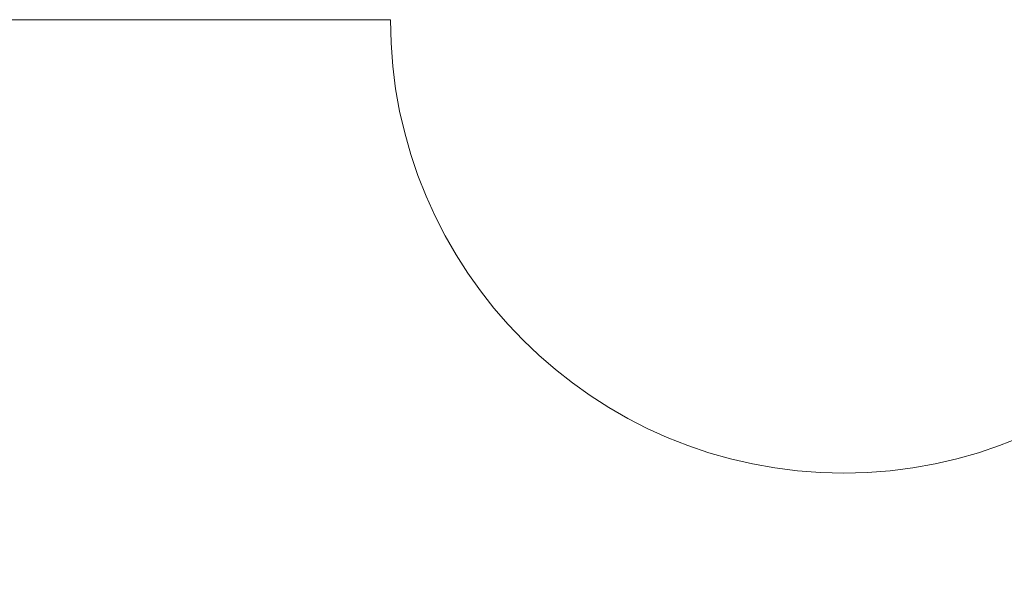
# Model space of a CAD drawing. Header units: millimetres. Extents: x -811 to 1340, y -192 to 870.
# Tile 24 of 256: x 498 to 519, y 98 to 111. Entities that reach past the tile are written whole.
import ezdxf

# ---------------------------------------------------------------- set-up
doc = ezdxf.new("R2010")
doc.units = ezdxf.units.MM
doc.header["$MEASUREMENT"] = 0
doc.layers.add('layer 1', color=7, linetype='Continuous')

msp = doc.modelspace()

# ---------------------------------------------------------------- linework, layer by layer
at = {"layer": 'layer 1', "color": 250, "lineweight": 9}
msp.add_open_spline([(545.8618, 76.1878), (545.8618, 76.1878), (545.8618, 61.0378), (545.8618, 61.0378), (545.8618, 61.0378), (545.8618, 61.0378), (525.8618, 61.0378), (525.8618, 61.0378), (525.8618, 61.0378), (525.8618, 61.0378), (525.8618, 64.0378), (525.8618, 64.0378), (525.8618, 64.0378), (525.8618, 64.0378), (505.8618, 64.0378), (505.8618, 64.0378), (505.8618, 64.0378), (505.8618, 64.0378), (505.8618, 61.0378), (505.8618, 61.0378), (505.8618, 61.0378), (505.8618, 61.0378), (485.8618, 61.0378), (485.8618, 61.0378), (485.8618, 61.0378), (485.8618, 61.0378), (485.8618, 76.1878), (485.8618, 76.1878), (485.8618, 76.1878), (485.8618, 76.1878), (488.8618, 76.1878), (488.8618, 76.1878), (488.8618, 76.1878), (488.8618, 76.1878), (488.8618, 95.8878), (488.8618, 95.8878), (488.8618, 95.8878), (488.8618, 95.8878), (485.8618, 95.8878), (485.8618, 95.8878), (485.8618, 95.8878), (485.8618, 95.8878), (485.8618, 111.0378), (485.8618, 111.0378), (485.8618, 111.0378), (485.8618, 111.0378), (505.8617, 111.0378), (505.8617, 111.0378), (505.8617, 111.0378), (505.8617, 105.5159), (510.3399, 101.0378), (515.8617, 101.0378), (515.8617, 101.0378), (521.3835, 101.0378), (525.8617, 105.5159), (525.8617, 111.0378), (525.8617, 111.0378), (525.8617, 111.0378), (545.8618, 111.0378), (545.8618, 111.0378), (545.8618, 111.0378), (545.8618, 111.0378), (545.8618, 95.8878), (545.8618, 95.8878), (545.8618, 95.8878), (545.8618, 95.8878), (542.8618, 95.8878), (542.8618, 95.8878), (542.8618, 95.8878), (542.8618, 95.8878), (542.8618, 76.1878), (542.8618, 76.1878), (542.8618, 76.1878), (542.8618, 76.1878), (545.8618, 76.1878), (545.8618, 76.1878)], degree=3, knots=[0, 0, 0, 0, 0.05, 0.05, 0.05, 0.05, 0.1, 0.1, 0.1, 0.1, 0.15, 0.15, 0.15, 0.15, 0.2, 0.2, 0.2, 0.2, 0.25, 0.25, 0.25, 0.25, 0.3, 0.3, 0.3, 0.3, 0.35, 0.35, 0.35, 0.35, 0.4, 0.4, 0.4, 0.4, 0.45, 0.45, 0.45, 0.45, 0.5, 0.5, 0.5, 0.5, 0.55, 0.55, 0.55, 0.55, 0.6, 0.6, 0.6, 0.6, 0.65, 0.65, 0.65, 0.65, 0.7, 0.7, 0.7, 0.7, 0.75, 0.75, 0.75, 0.75, 0.8, 0.8, 0.8, 0.8, 0.85, 0.85, 0.85, 0.85, 0.9, 0.9, 0.9, 0.9, 1, 1, 1, 1], dxfattribs=at)

doc.saveas('drawing.dxf')
